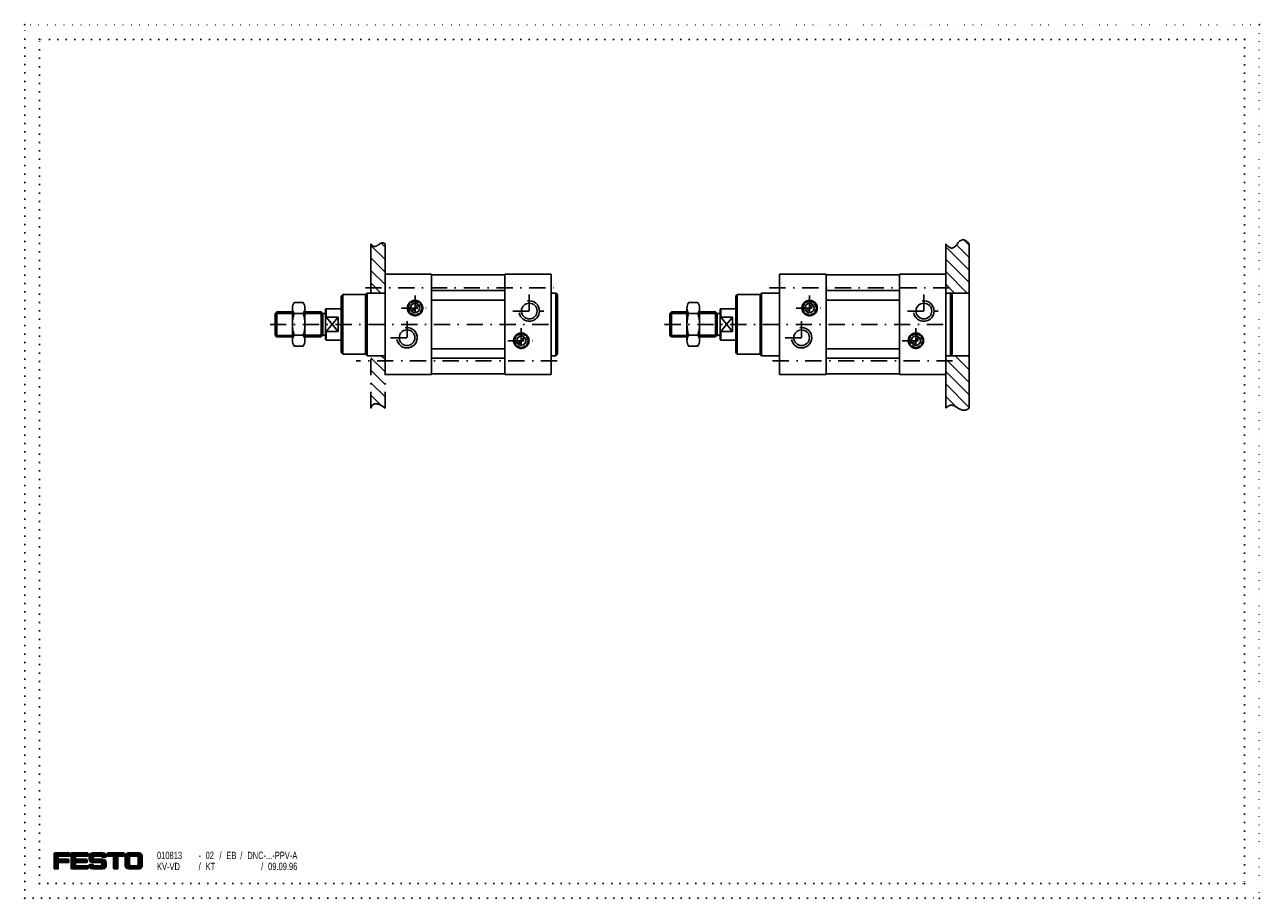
# Model space of a CAD drawing. Extents: x -218 to 202, y -151 to 146.
import ezdxf
from ezdxf.enums import TextEntityAlignment as Align

# ---------------------------------------------------------------- set-up
doc = ezdxf.new("R2010")
doc.units = 0
for name, pattern in [('DASHDOT', [11.052632, 5.526316, -2.763158, 0, -2.763158]), ('DASHED', [8.289474, 5.526316, -2.763158]), ('DOT', [5.526316, 0, -2.763158, 0, -2.763158])]:
    doc.linetypes.add(name, pattern=pattern)
doc.layers.get('0').update_dxf_attribs({"linetype": 'CONTINUOUS'})
doc.layers.add('1', color=7, linetype='CONTINUOUS')
doc.layers.add('10', color=7, linetype='CONTINUOUS')
doc.styles.add('HP_I3098_C', font='txt')

# ---------------------------------------------------------------- blocks, each defined once
blk = doc.blocks.new('*X5')
at = {"layer": '1', "color": 4}
for p, q in [((-95.43, 27.55), (-100.26, 32.38)), ((-95.43, 31.79), (-96.71, 33.07)), ((-95.43, 23.31), (-100.26, 28.14)), ((-95.43, 19.07), (-100.26, 23.9)), ((-96.81, 16.2), (-100.26, 19.65)), ((-100.22, 15.37), (-100.26, 15.41))]:
    blk.add_line(p, q, dxfattribs=at)
blk = doc.blocks.new('*X6')
at = {"layer": '1', "color": 4}
for p, q in [((-95.43, 65.74), (-100.26, 70.57)), ((-95.43, 69.98), (-96.8, 71.35)), ((-95.43, 61.49), (-100.26, 66.32)), ((-95.43, 57.25), (-100.26, 62.08)), ((-96.83, 54.4), (-100.26, 57.84))]:
    blk.add_line(p, q, dxfattribs=at)
blk = doc.blocks.new('*X7')
at = {"layer": '1', "color": 4}
for p, q in [((103.27, 24.01), (95.32, 31.96)), ((103.27, 28.25), (98.45, 33.07)), ((103.27, 32.49), (102.7, 33.07)), ((103.27, 19.76), (95.32, 27.72)), ((103.27, 15.52), (95.32, 23.48)), ((98.95, 15.6), (95.32, 19.23))]:
    blk.add_line(p, q, dxfattribs=at)
blk = doc.blocks.new('*X8')
at = {"layer": '1', "color": 4}
for p, q in [((103.27, 70.68), (101.48, 72.47)), ((103.27, 62.19), (95.32, 70.14)), ((103.27, 66.43), (98.93, 70.77)), ((103.27, 57.95), (95.32, 65.9)), ((102.58, 54.4), (95.32, 61.66)), ((98.33, 54.4), (95.32, 57.42))]:
    blk.add_line(p, q, dxfattribs=at)
blk = doc.blocks.new('*X0')
at = {"color": 5}
for p, q in [((-208.03, -136.1), (-202.62, -136.1)), ((-208.03, -136.2), (-202.61, -136.2)), ((-208.03, -136.3), (-202.61, -136.3)), ((-208.03, -136.4), (-202.61, -136.4)), ((-208.03, -136.5), (-202.61, -136.5)), ((-208.03, -136.6), (-202.61, -136.6)), ((-208.03, -136.7), (-202.61, -136.7)), ((-208.03, -136.8), (-202.61, -136.8)), ((-208.03, -136.9), (-202.62, -136.9)), ((-208.03, -137), (-202.67, -137)), ((-208.03, -137.1), (-206.54, -137.1)), ((-208.03, -137.2), (-206.59, -137.2)), ((-208.03, -137.3), (-206.59, -137.3)), ((-208.03, -137.4), (-206.59, -137.4)), ((-208.03, -137.5), (-206.59, -137.5)), ((-208.03, -137.6), (-206.59, -137.6)), ((-208.03, -137.7), (-206.59, -137.7)), ((-208.03, -137.8), (-206.59, -137.8)), ((-208.03, -137.9), (-206.59, -137.9)), ((-208.03, -138), (-206.58, -138)), ((-208.03, -138.1), (-206.51, -138.1)), ((-208.03, -138.2), (-203.01, -138.2)), ((-208.03, -138.3), (-202.97, -138.3)), ((-208.03, -138.4), (-202.97, -138.4)), ((-208.03, -138.5), (-202.97, -138.5)), ((-208.03, -138.6), (-202.97, -138.6)), ((-207.96, -136), (-202.68, -136)), ((-208.03, -138.7), (-202.97, -138.7)), ((-208.03, -138.8), (-202.97, -138.8)), ((-208.03, -138.9), (-202.97, -138.9)), ((-208.03, -139), (-202.97, -139)), ((-208.03, -139.1), (-202.99, -139.1)), ((-208.03, -139.2), (-203.08, -139.2)), ((-208.03, -139.3), (-206.56, -139.3)), ((-208.03, -139.4), (-206.59, -139.4)), ((-208.03, -139.5), (-206.59, -139.5)), ((-208.03, -139.6), (-206.59, -139.6)), ((-208.03, -139.7), (-206.59, -139.7)), ((-208.03, -139.8), (-206.59, -139.8)), ((-208.03, -139.9), (-206.59, -139.9)), ((-208.03, -140), (-206.59, -140)), ((-208.03, -140.1), (-206.59, -140.1)), ((-208.03, -140.2), (-206.59, -140.2)), ((-208.03, -140.3), (-206.59, -140.3)), ((-208.03, -140.4), (-206.59, -140.4)), ((-208.03, -140.5), (-206.59, -140.5)), ((-208.03, -140.6), (-206.59, -140.6)), ((-208.03, -140.7), (-206.59, -140.7)), ((-208.03, -140.8), (-206.59, -140.8)), ((-208.03, -140.9), (-206.59, -140.9)), ((-208.03, -141), (-206.59, -141)), ((-208.03, -141.1), (-206.59, -141.1)), ((-208.03, -141.2), (-206.59, -141.2)), ((-208.01, -141.3), (-206.62, -141.3))]:
    blk.add_line(p, q, dxfattribs=at)
blk = doc.blocks.new('*X1')
at = {"color": 5}
for p, q in [((-202.25, -136.1), (-196.47, -136.1)), ((-202.25, -136.2), (-196.47, -136.2)), ((-202.25, -136.3), (-196.47, -136.3)), ((-202.25, -136.4), (-196.47, -136.4)), ((-202.25, -136.5), (-196.47, -136.5)), ((-202.25, -136.6), (-196.47, -136.6)), ((-202.25, -136.7), (-196.47, -136.7)), ((-202.25, -136.8), (-196.47, -136.8)), ((-202.25, -136.9), (-196.47, -136.9)), ((-202.25, -137), (-196.53, -137)), ((-202.25, -137.1), (-200.75, -137.1)), ((-202.25, -137.2), (-200.8, -137.2)), ((-202.25, -137.3), (-200.8, -137.3)), ((-202.25, -137.4), (-200.8, -137.4)), ((-202.25, -137.5), (-200.8, -137.5)), ((-202.25, -137.6), (-200.8, -137.6)), ((-202.25, -137.7), (-200.8, -137.7)), ((-202.25, -137.8), (-200.8, -137.8)), ((-202.25, -137.9), (-200.8, -137.9)), ((-202.25, -138), (-200.8, -138)), ((-202.25, -138.1), (-200.72, -138.1)), ((-202.25, -138.2), (-196.87, -138.2)), ((-202.25, -138.3), (-196.83, -138.3)), ((-202.25, -138.4), (-196.83, -138.4)), ((-202.25, -138.5), (-196.83, -138.5)), ((-202.25, -138.6), (-196.83, -138.6)), ((-202.18, -136), (-196.54, -136)), ((-202.25, -138.7), (-196.83, -138.7)), ((-202.25, -138.8), (-196.83, -138.8)), ((-202.25, -138.9), (-196.83, -138.9)), ((-202.25, -139), (-196.83, -139)), ((-202.25, -139.1), (-196.84, -139.1)), ((-202.25, -139.2), (-196.94, -139.2)), ((-202.25, -139.3), (-200.78, -139.3)), ((-202.25, -139.4), (-200.8, -139.4)), ((-202.25, -139.5), (-200.8, -139.5)), ((-202.25, -139.6), (-200.8, -139.6)), ((-202.25, -139.7), (-200.8, -139.7)), ((-202.25, -139.8), (-200.8, -139.8)), ((-202.25, -139.9), (-200.8, -139.9)), ((-202.25, -140), (-200.8, -140)), ((-202.25, -140.1), (-200.8, -140.1)), ((-202.25, -140.2), (-200.79, -140.2)), ((-202.25, -140.3), (-196.63, -140.3)), ((-202.25, -140.4), (-196.49, -140.4)), ((-202.25, -140.5), (-196.47, -140.5)), ((-202.25, -140.6), (-196.47, -140.6)), ((-202.25, -140.7), (-196.47, -140.7)), ((-202.25, -140.8), (-196.47, -140.8)), ((-202.25, -140.9), (-196.47, -140.9)), ((-202.25, -141), (-196.47, -141)), ((-202.25, -141.1), (-196.47, -141.1)), ((-202.25, -141.2), (-196.47, -141.2)), ((-202.22, -141.3), (-196.5, -141.3))]:
    blk.add_line(p, q, dxfattribs=at)
blk = doc.blocks.new('*X2')
at = {"color": 5}
for p, q in [((-189.96, -136.1), (-184.18, -136.1)), ((-189.96, -136.2), (-184.18, -136.2)), ((-189.96, -136.3), (-184.18, -136.3)), ((-189.96, -136.4), (-184.18, -136.4)), ((-189.96, -136.5), (-184.18, -136.5)), ((-189.96, -136.6), (-184.18, -136.6)), ((-189.96, -136.7), (-184.18, -136.7)), ((-189.96, -136.8), (-184.18, -136.8)), ((-189.96, -136.9), (-184.18, -136.9)), ((-189.9, -137), (-184.24, -137)), ((-189.89, -136), (-184.25, -136)), ((-187.84, -137.1), (-186.3, -137.1)), ((-187.79, -137.2), (-186.35, -137.2)), ((-187.79, -137.3), (-186.35, -137.3)), ((-187.79, -137.4), (-186.35, -137.4)), ((-187.79, -137.5), (-186.35, -137.5)), ((-187.79, -137.6), (-186.35, -137.6)), ((-187.79, -137.7), (-186.35, -137.7)), ((-187.79, -137.8), (-186.35, -137.8)), ((-187.79, -137.9), (-186.35, -137.9)), ((-187.79, -138), (-186.35, -138)), ((-187.79, -138.1), (-186.35, -138.1)), ((-187.79, -138.2), (-186.35, -138.2)), ((-187.79, -138.3), (-186.35, -138.3)), ((-187.79, -138.4), (-186.35, -138.4)), ((-187.79, -138.5), (-186.35, -138.5)), ((-187.79, -138.6), (-186.35, -138.6)), ((-187.79, -138.7), (-186.35, -138.7)), ((-187.79, -138.8), (-186.35, -138.8)), ((-187.79, -138.9), (-186.35, -138.9)), ((-187.79, -139), (-186.35, -139)), ((-187.79, -139.1), (-186.35, -139.1)), ((-187.79, -139.2), (-186.35, -139.2)), ((-187.79, -139.3), (-186.35, -139.3)), ((-187.79, -139.4), (-186.35, -139.4)), ((-187.79, -139.5), (-186.35, -139.5)), ((-187.79, -139.6), (-186.35, -139.6)), ((-187.79, -139.7), (-186.35, -139.7)), ((-187.79, -139.8), (-186.35, -139.8)), ((-187.79, -139.9), (-186.35, -139.9)), ((-187.79, -140), (-186.35, -140)), ((-187.79, -140.1), (-186.35, -140.1)), ((-187.79, -140.2), (-186.35, -140.2)), ((-187.79, -140.3), (-186.35, -140.3)), ((-187.79, -140.4), (-186.35, -140.4)), ((-187.79, -140.5), (-186.35, -140.5)), ((-187.79, -140.6), (-186.35, -140.6)), ((-187.79, -140.7), (-186.35, -140.7)), ((-187.79, -140.8), (-186.35, -140.8)), ((-187.79, -140.9), (-186.35, -140.9)), ((-187.79, -141), (-186.35, -141)), ((-187.79, -141.1), (-186.35, -141.1)), ((-187.79, -141.2), (-186.35, -141.2)), ((-187.76, -141.3), (-186.38, -141.3))]:
    blk.add_line(p, q, dxfattribs=at)
blk = doc.blocks.new('*X3')
at = {"color": 5}
for p, q in [((-183.82, -137), (-180.93, -137)), ((-183.82, -137.1), (-182.2, -137.1)), ((-183.82, -137.2), (-182.31, -137.2)), ((-183.82, -137.3), (-182.35, -137.3)), ((-183.82, -137.4), (-182.37, -137.4)), ((-183.82, -137.5), (-182.37, -137.5)), ((-183.82, -137.6), (-182.37, -137.6)), ((-183.82, -137.7), (-182.37, -137.7)), ((-183.82, -137.8), (-182.37, -137.8)), ((-183.82, -137.9), (-182.37, -137.9)), ((-183.82, -138), (-182.37, -138)), ((-183.82, -138.1), (-182.37, -138.1)), ((-183.82, -138.2), (-182.37, -138.2)), ((-183.82, -138.3), (-182.37, -138.3)), ((-183.82, -138.4), (-182.37, -138.4)), ((-183.82, -138.5), (-182.37, -138.5)), ((-183.81, -136.9), (-180.93, -136.9)), ((-183.79, -136.8), (-180.93, -136.8)), ((-183.76, -136.7), (-180.93, -136.7)), ((-183.72, -136.6), (-180.93, -136.6)), ((-183.67, -136.5), (-180.93, -136.5)), ((-183.6, -136.4), (-180.93, -136.4)), ((-183.52, -136.3), (-180.93, -136.3)), ((-183.41, -136.2), (-180.93, -136.2)), ((-183.26, -136.1), (-180.93, -136.1)), ((-183.02, -136), (-180.93, -136)), ((-180.92, -136), (-178.83, -136)), ((-180.92, -136.1), (-178.59, -136.1)), ((-180.92, -136.2), (-178.44, -136.2)), ((-180.92, -136.3), (-178.33, -136.3)), ((-180.92, -136.4), (-178.25, -136.4)), ((-180.92, -136.5), (-178.18, -136.5)), ((-180.92, -136.6), (-178.13, -136.6)), ((-180.92, -136.7), (-178.09, -136.7)), ((-180.92, -136.8), (-178.06, -136.8)), ((-180.92, -136.9), (-178.04, -136.9)), ((-180.92, -137), (-178.03, -137)), ((-179.65, -137.1), (-178.03, -137.1)), ((-179.54, -137.2), (-178.03, -137.2)), ((-179.5, -137.3), (-178.03, -137.3)), ((-179.48, -137.4), (-178.03, -137.4)), ((-179.48, -137.5), (-178.03, -137.5)), ((-179.48, -137.6), (-178.03, -137.6)), ((-179.48, -137.7), (-178.03, -137.7)), ((-179.48, -137.8), (-178.03, -137.8)), ((-179.48, -137.9), (-178.03, -137.9)), ((-179.48, -138), (-178.03, -138)), ((-179.48, -138.1), (-178.03, -138.1)), ((-179.48, -138.2), (-178.03, -138.2)), ((-179.48, -138.3), (-178.03, -138.3)), ((-179.48, -138.4), (-178.03, -138.4)), ((-179.48, -138.5), (-178.03, -138.5)), ((-183.82, -138.6), (-182.37, -138.6)), ((-183.82, -138.7), (-182.37, -138.7)), ((-183.82, -138.8), (-182.37, -138.8)), ((-183.82, -138.9), (-182.37, -138.9)), ((-183.82, -139), (-182.37, -139)), ((-183.82, -139.1), (-182.37, -139.1)), ((-183.82, -139.2), (-182.37, -139.2)), ((-183.82, -139.3), (-182.37, -139.3)), ((-183.82, -139.4), (-182.37, -139.4)), ((-183.82, -139.5), (-182.37, -139.5)), ((-183.82, -139.6), (-182.37, -139.6)), ((-183.82, -139.7), (-182.37, -139.7)), ((-183.82, -139.8), (-182.37, -139.8)), ((-183.82, -139.9), (-182.37, -139.9)), ((-183.82, -140), (-182.37, -140)), ((-183.82, -140.1), (-182.33, -140.1)), ((-183.82, -140.2), (-182.26, -140.2)), ((-183.82, -140.3), (-178.03, -140.3)), ((-183.81, -140.4), (-178.04, -140.4)), ((-183.8, -140.5), (-178.05, -140.5)), ((-183.77, -140.6), (-178.08, -140.6)), ((-183.74, -140.7), (-178.11, -140.7)), ((-183.69, -140.8), (-178.16, -140.8)), ((-183.63, -140.9), (-178.22, -140.9)), ((-183.56, -141), (-178.29, -141)), ((-183.46, -141.1), (-178.39, -141.1)), ((-183.34, -141.2), (-178.52, -141.2)), ((-183.15, -141.3), (-178.7, -141.3)), ((-179.59, -140.2), (-178.03, -140.2)), ((-179.52, -140.1), (-178.03, -140.1)), ((-179.49, -140), (-178.03, -140)), ((-179.48, -138.6), (-178.03, -138.6)), ((-179.48, -138.7), (-178.03, -138.7)), ((-179.48, -138.8), (-178.03, -138.8)), ((-179.48, -138.9), (-178.03, -138.9)), ((-179.48, -139), (-178.03, -139)), ((-179.48, -139.1), (-178.03, -139.1)), ((-179.48, -139.2), (-178.03, -139.2)), ((-179.48, -139.3), (-178.03, -139.3)), ((-179.48, -139.4), (-178.03, -139.4)), ((-179.48, -139.5), (-178.03, -139.5)), ((-179.48, -139.6), (-178.03, -139.6)), ((-179.48, -139.7), (-178.03, -139.7)), ((-179.48, -139.8), (-178.03, -139.8)), ((-179.48, -139.9), (-178.03, -139.9))]:
    blk.add_line(p, q, dxfattribs=at)
blk = doc.blocks.new('*X4')
at = {"color": 5}
for p, q in [((-196.11, -137), (-190.32, -137)), ((-196.11, -137.1), (-194.49, -137.1)), ((-196.11, -137.2), (-194.6, -137.2)), ((-196.11, -137.3), (-194.64, -137.3)), ((-196.11, -137.4), (-194.66, -137.4)), ((-196.11, -137.5), (-194.66, -137.5)), ((-196.11, -137.6), (-194.66, -137.6)), ((-196.11, -137.7), (-194.66, -137.7)), ((-196.11, -137.8), (-194.66, -137.8)), ((-196.11, -137.9), (-194.64, -137.9)), ((-196.11, -138), (-194.58, -138)), ((-196.11, -138.1), (-194.44, -138.1)), ((-196.1, -136.9), (-190.33, -136.9)), ((-196.1, -138.2), (-191.02, -138.2)), ((-196.09, -138.3), (-190.82, -138.3)), ((-196.08, -136.8), (-190.35, -136.8)), ((-196.07, -138.4), (-190.69, -138.4)), ((-196.05, -136.7), (-190.38, -136.7)), ((-196.04, -138.5), (-190.59, -138.5)), ((-196.01, -136.6), (-190.42, -136.6)), ((-196, -138.6), (-190.51, -138.6)), ((-195.96, -136.5), (-190.47, -136.5)), ((-195.89, -136.4), (-190.54, -136.4)), ((-195.81, -136.3), (-190.62, -136.3)), ((-195.7, -136.2), (-190.73, -136.2)), ((-195.55, -136.1), (-190.88, -136.1)), ((-195.31, -136), (-191.12, -136)), ((-191.82, -137.1), (-190.32, -137.1)), ((-191.77, -137.2), (-190.32, -137.2)), ((-191.75, -137.3), (-190.34, -137.3)), ((-191.64, -137.4), (-190.45, -137.4)), ((-196.11, -140.1), (-194.66, -140.1)), ((-196.11, -140.2), (-194.64, -140.2)), ((-196.11, -140.3), (-190.32, -140.3)), ((-196.1, -140.4), (-190.33, -140.4)), ((-196.09, -140.5), (-190.34, -140.5)), ((-196.06, -140), (-194.7, -140)), ((-196.06, -140.6), (-190.37, -140.6)), ((-196.03, -140.7), (-190.4, -140.7)), ((-195.98, -140.8), (-190.45, -140.8)), ((-195.94, -138.7), (-190.45, -138.7)), ((-195.92, -140.9), (-190.51, -140.9)), ((-195.87, -138.8), (-190.41, -138.8)), ((-195.85, -141), (-190.58, -141)), ((-195.79, -138.9), (-190.37, -138.9)), ((-195.75, -141.1), (-190.68, -141.1)), ((-195.67, -139), (-190.34, -139)), ((-195.62, -141.2), (-190.8, -141.2)), ((-195.51, -139.1), (-190.33, -139.1)), ((-195.44, -141.3), (-190.99, -141.3)), ((-195.2, -139.2), (-190.32, -139.2)), ((-191.9, -139.3), (-190.32, -139.3)), ((-191.88, -140.2), (-190.32, -140.2)), ((-191.81, -139.4), (-190.32, -139.4)), ((-191.81, -140.1), (-190.32, -140.1)), ((-191.78, -139.5), (-190.32, -139.5)), ((-191.77, -139.6), (-190.32, -139.6)), ((-191.77, -139.7), (-190.32, -139.7)), ((-191.77, -139.8), (-190.32, -139.8)), ((-191.77, -139.9), (-190.32, -139.9)), ((-191.77, -140), (-190.32, -140))]:
    blk.add_line(p, q, dxfattribs=at)
blk = doc.blocks.new('_ME10_SCHRIFTFELD', base_point=(-208.03, -141.38))
at = {"color": 5}
for p, q in [((-180.93, -135.96), (-180.93, -137.05)), ((-180.92, -135.96), (-180.92, -137.05))]:
    blk.add_line(p, q, dxfattribs=at)
at = {"layer": '1', "color": 5}
for p, q in [((-208.03, -136.14), (-208.03, -141.2)), ((-202.79, -135.96), (-207.85, -135.96)), ((-206.59, -137.95), (-206.59, -137.23)), ((-206.41, -137.05), (-202.79, -137.05)), ((-203.15, -138.13), (-206.41, -138.13)), ((-202.97, -139.03), (-202.97, -138.31)), ((-202.61, -136.86), (-202.61, -136.14)), ((-202.25, -136.14), (-202.25, -141.2)), ((-196.65, -135.96), (-202.07, -135.96)), ((-200.8, -137.95), (-200.8, -137.23)), ((-200.62, -137.05), (-196.65, -137.05)), ((-197.01, -138.13), (-200.62, -138.13)), ((-196.83, -139.03), (-196.83, -138.31)), ((-196.47, -136.86), (-196.47, -136.14)), ((-196.11, -138.13), (-196.11, -137.05)), ((-191.41, -135.96), (-195.02, -135.96)), ((-194.66, -137.41), (-194.66, -137.77)), ((-191.95, -137.05), (-194.3, -137.05)), ((-194.3, -138.13), (-191.41, -138.13)), ((-190.5, -137.41), (-191.59, -137.41)), ((-190.32, -137.05), (-190.32, -137.23)), ((-189.96, -136.14), (-189.96, -136.86)), ((-184.36, -135.96), (-189.78, -135.96)), ((-189.78, -137.05), (-187.97, -137.05)), ((-187.79, -137.23), (-187.79, -141.2)), ((-186.35, -141.2), (-186.35, -137.23)), ((-186.17, -137.05), (-184.36, -137.05)), ((-184.18, -136.86), (-184.18, -136.14)), ((-183.82, -137.05), (-183.82, -140.3)), ((-180.93, -135.96), (-182.73, -135.96)), ((-182.37, -137.41), (-182.37, -139.94)), ((-180.93, -137.05), (-182.01, -137.05)), ((-179.12, -135.96), (-180.92, -135.96)), ((-179.84, -137.05), (-180.92, -137.05)), ((-179.48, -139.94), (-179.48, -137.41)), ((-178.03, -140.3), (-178.03, -137.05)), ((-207.85, -141.38), (-206.77, -141.38)), ((-206.59, -141.2), (-206.59, -139.39)), ((-206.41, -139.21), (-203.15, -139.21)), ((-202.07, -141.38), (-196.65, -141.38)), ((-200.8, -140.12), (-200.8, -139.39)), ((-200.62, -139.21), (-197.01, -139.21)), ((-196.65, -140.3), (-200.62, -140.3)), ((-196.47, -141.2), (-196.47, -140.48)), ((-196.11, -140.3), (-196.11, -140.12)), ((-195.93, -139.94), (-194.84, -139.94)), ((-192.13, -139.21), (-195.02, -139.21)), ((-191.41, -141.38), (-195.02, -141.38)), ((-194.48, -140.3), (-192.13, -140.3)), ((-191.77, -139.94), (-191.77, -139.58)), ((-190.32, -139.21), (-190.32, -140.3)), ((-187.61, -141.38), (-186.53, -141.38)), ((-182.73, -141.38), (-179.12, -141.38)), ((-182.01, -140.3), (-179.84, -140.3))]:
    blk.add_line(p, q, dxfattribs=at)
for centre, radius, start, end in [((-207.85, -136.14), 0.181, 90, 180), ((-206.41, -137.23), 0.181, 90, 180), ((-206.41, -137.95), 0.181, 180, 270), ((-203.15, -138.31), 0.181, 0, 90), ((-202.79, -136.14), 0.181, 0, 90), ((-202.79, -136.86), 0.181, 270, 0), ((-202.07, -136.14), 0.181, 90, 180), ((-200.62, -137.23), 0.181, 90, 180), ((-200.62, -137.95), 0.181, 180, 270), ((-197.01, -138.31), 0.181, 0, 90), ((-196.65, -136.14), 0.181, 0, 90), ((-196.65, -136.86), 0.181, 270, 0), ((-195.02, -137.05), 1.08, 90, 180), ((-195.02, -138.13), 1.08, 180, 270), ((-194.3, -137.41), 0.361, 90, 180), ((-194.3, -137.77), 0.361, 180, 270), ((-191.95, -137.23), 0.181, 0, 90), ((-191.59, -137.23), 0.181, 180, 270), ((-191.41, -137.05), 1.08, 0, 90), ((-191.41, -139.21), 1.08, 0, 90), ((-190.5, -137.23), 0.181, 270, 0), ((-189.78, -136.14), 0.181, 90, 180), ((-189.78, -136.86), 0.181, 180, 270), ((-187.97, -137.23), 0.181, 0, 90), ((-186.17, -137.23), 0.181, 90, 180), ((-184.36, -136.14), 0.181, 0, 90), ((-184.36, -136.86), 0.181, 270, 0), ((-182.73, -137.05), 1.08, 90, 180), ((-182.01, -137.41), 0.361, 90, 180), ((-179.84, -137.41), 0.361, 0, 90), ((-179.12, -137.05), 1.08, 0, 90), ((-207.85, -141.2), 0.181, 180, 270), ((-206.77, -141.2), 0.181, 270, 0), ((-206.41, -139.39), 0.181, 90, 180), ((-203.15, -139.03), 0.181, 270, 0), ((-202.07, -141.2), 0.181, 180, 270), ((-200.62, -139.39), 0.181, 90, 180), ((-200.62, -140.12), 0.181, 180, 270), ((-197.01, -139.03), 0.181, 270, 0), ((-196.65, -140.48), 0.181, 0, 90), ((-196.65, -141.2), 0.181, 270, 0), ((-195.93, -140.12), 0.181, 90, 180), ((-195.02, -140.3), 1.08, 180, 270), ((-194.84, -140.12), 0.181, 0, 90), ((-194.48, -140.12), 0.181, 180, 270), ((-192.13, -139.58), 0.361, 0, 90), ((-192.13, -139.94), 0.361, 270, 0), ((-191.41, -140.3), 1.08, 270, 0), ((-187.61, -141.2), 0.181, 180, 270), ((-186.53, -141.2), 0.181, 270, 0), ((-182.73, -140.3), 1.08, 180, 270), ((-182.01, -139.94), 0.361, 180, 270), ((-179.84, -139.94), 0.361, 270, 0), ((-179.12, -140.3), 1.08, 270, 0)]:
    blk.add_arc(centre, radius, start, end, dxfattribs=at)
for name in ['*X0', '*X1', '*X4', '*X2', '*X3']:
    blk.add_blockref(name, (0, 0))
at = {"color": 3, "style": 'HP_I3098_C', "width": 0.67}
for s, p in [('-', (-158.86, -136.8)), ('/', (-151.77, -136.8)), ('/', (-144.68, -136.8)), ('/', (-158.86, -140.55)), ('/', (-137.6, -140.55))]:
    blk.add_text(s, height=2.5, dxfattribs=at).set_placement(p, align=Align.MIDDLE_LEFT)
at = {"layer": '10', "color": 3, "style": 'HP_I3098_C', "width": 0.67}
for s, p in [('010813', (-173.03, -136.8)), ('02', (-156.5, -136.8)), ('EB', (-149.41, -136.8)), ('DNC-...-PPV-A', (-142.32, -136.8)), ('KV-VD', (-173.03, -140.55)), ('KT', (-156.5, -140.55)), ('09.09.96', (-135.23, -140.55))]:
    blk.add_text(s, height=2.5, dxfattribs=at).set_placement(p, align=Align.MIDDLE_LEFT)
blk = doc.blocks.new('_ME10_RAHMEN', base_point=(196.97, -146.38))
at = {"color": 5, "linetype": 'DOT'}
for p, q in [((-218.03, -151.38), (-218.03, 145.62)), ((201.97, 145.62), (-218.03, 145.62)), ((201.97, 145.62), (201.97, -151.38)), ((-213.03, -146.38), (-213.03, 140.62)), ((196.97, 140.62), (-213.03, 140.62)), ((196.97, 140.62), (196.97, -146.38)), ((-213.03, -146.38), (196.97, -146.38)), ((-218.03, -151.38), (201.97, -151.38))]:
    blk.add_line(p, q, dxfattribs=at)
at = {"color": 7, "linetype": 'DASHED'}
for p in [(-218.03, 145.62), (201.97, 145.62), (-213.03, 140.62), (196.97, 140.62), (-213.03, -146.38), (196.97, -146.38), (-218.03, -151.38), (201.97, -151.38)]:
    blk.add_point(p, dxfattribs=at)
blk = doc.blocks.new('_ME10_BLATT_A3', base_point=(196.97, -146.38))
for name, p in [('_ME10_RAHMEN', (196.97, -146.38)), ('_ME10_SCHRIFTFELD', (-208.03, -141.38))]:
    blk.add_blockref(name, p)

msp = doc.modelspace()

# ---------------------------------------------------------------- linework, layer by layer
at = {"color": 7}
for p, q in [((-102.1, 53.87), (-102.1, 33.6)), ((-101.57, 54.4), (-101.57, 33.07)), ((32.12, 53.87), (32.65, 54.4)), ((32.12, 53.87), (32.12, 33.6)), ((32.65, 54.4), (38.79, 54.4)), ((32.65, 54.4), (32.65, 33.07)), ((-117.22, 48), (-117.22, 39.47)), ((-116.78, 47.56), (-117.22, 48)), ((-116.49, 47.44), (-116.1, 47.44)), ((-115.7, 48.86), (-115.49, 49.07)), ((-115.49, 49.07), (-115.49, 46.14)), ((17, 48), (17, 39.47)), ((17.44, 47.56), (17, 48)), ((17.72, 47.44), (18.12, 47.44)), ((18.52, 48.86), (18.73, 49.07)), ((18.73, 49.07), (18.73, 46.14)), ((-115.49, 46.14), (-115.7, 45.92)), ((-115.7, 45.92), (-115.7, 41.55)), ((-115.49, 46.14), (-111.43, 46.14)), ((18.73, 46.14), (18.52, 45.92)), ((18.52, 45.92), (18.52, 41.55)), ((18.73, 46.14), (22.78, 46.14)), ((-116.78, 39.91), (-117.22, 39.47)), ((-116.49, 40.03), (-116.1, 40.03)), ((-115.49, 41.34), (-115.7, 41.55)), ((-115.7, 38.62), (-115.49, 38.4)), ((-115.49, 38.4), (-115.49, 41.34)), ((-115.49, 41.34), (-111.43, 41.34)), ((17.44, 39.91), (17, 39.47)), ((17.72, 40.03), (18.12, 40.03)), ((18.73, 41.34), (18.52, 41.55)), ((18.52, 38.62), (18.73, 38.4)), ((18.73, 38.4), (18.73, 41.34)), ((18.73, 41.34), (22.78, 41.34)), ((32.65, 33.07), (32.12, 33.6)), ((38.79, 33.07), (32.65, 33.07))]:
    msp.add_line(p, q, dxfattribs=at)
at = {"color": 2}
for p, q in [((-116.66, 47.12), (-116.66, 40.36)), ((17.56, 47.12), (17.56, 40.36)), ((-115.49, 41.34), (-111.43, 46.14)), ((-115.49, 46.14), (-111.43, 41.34)), ((18.73, 41.34), (22.78, 46.14)), ((18.73, 46.14), (22.78, 41.34))]:
    msp.add_line(p, q, dxfattribs=at)
at = {"color": 7}
for centre, start, end in [((-116.49, 47.84), 225, 270), ((-116.1, 47.84), 270, 0), ((17.72, 47.84), 225, 270), ((18.12, 47.84), 270, 0), ((-116.49, 39.63), 90, 135), ((-116.1, 39.63), 0, 90), ((17.72, 39.63), 90, 135), ((18.12, 39.63), 0, 90)]:
    msp.add_arc(centre, 0.4, start, end, dxfattribs=at)
at = {"layer": '1', "color": 2}
for p, q in [((-100.26, 71.13), (-100.26, 54.4)), ((-95.43, 60.8), (-95.43, 71.13)), ((95.32, 71.13), (95.32, 60.8)), ((103.27, 54.4), (103.27, 71.13)), ((96.92, 54.4), (103.27, 54.4)), ((103.27, 33.07), (103.27, 54.4)), ((-132.77, 47.47), (-126.95, 47.47)), ((-116.49, 47.44), (-122.69, 47.44)), ((1.45, 47.47), (7.26, 47.47)), ((17.72, 47.44), (11.53, 47.44)), ((-132.77, 40), (-126.95, 40)), ((-116.49, 40.03), (-122.69, 40.03)), ((1.45, 40), (7.26, 40)), ((17.72, 40.03), (11.53, 40.03)), ((96.92, 33.07), (103.27, 33.07)), ((103.27, 15.26), (103.27, 33.07)), ((95.32, 26.67), (95.32, 15.26))]:
    msp.add_line(p, q, dxfattribs=at)
at = {"layer": '1', "color": 7}
for p, q in [((-95.43, 54.4), (-95.43, 60.8)), ((-79.65, 60.8), (-95.43, 60.8)), ((-79.65, 60.8), (-79.65, 60.54)), ((-79.65, 60.54), (-54.69, 60.54)), ((-79.65, 60.54), (-79.65, 55.2)), ((-54.69, 60.8), (-54.69, 60.54)), ((-54.69, 60.8), (-38.9, 60.8)), ((-54.69, 60.54), (-54.69, 55.2)), ((-38.9, 54.4), (-38.9, 60.8)), ((38.79, 54.4), (38.79, 60.8)), ((38.79, 60.8), (54.57, 60.8)), ((54.57, 60.8), (54.57, 60.54)), ((54.57, 60.54), (79.53, 60.54)), ((54.57, 60.54), (54.57, 55.2)), ((79.53, 60.8), (79.53, 60.54)), ((79.53, 60.8), (95.32, 60.8)), ((79.53, 60.54), (79.53, 55.2)), ((95.32, 60.8), (95.32, 54.4)), ((-79.65, 55.2), (-54.69, 55.2)), ((-79.65, 55.2), (-79.65, 52)), ((-54.69, 55.2), (-54.69, 52)), ((54.57, 55.2), (79.53, 55.2)), ((54.57, 55.2), (54.57, 52)), ((79.53, 55.2), (79.53, 52)), ((-126.38, 51.13), (-123.26, 51.13)), ((-109.83, 53.87), (-110.37, 53.34)), ((-110.37, 49.07), (-110.37, 53.34)), ((-109.83, 53.87), (-109.83, 33.6)), ((-109.83, 53.87), (-102.1, 53.87)), ((-101.57, 54.4), (-102.1, 53.87)), ((-100.26, 54.4), (-101.57, 54.4)), ((-100.26, 54.4), (-95.43, 54.4)), ((-95.43, 54.4), (-95.43, 33.07)), ((-54.69, 52), (-79.65, 52)), ((-79.65, 52), (-79.65, 36.06)), ((-54.69, 52), (-54.69, 35.47)), ((-38.9, 33.07), (-38.9, 54.4)), ((-38.9, 54.4), (-37.3, 54.4)), ((-37.3, 54.4), (-37.3, 33.07)), ((-36.77, 53.87), (-37.3, 54.4)), ((-36.77, 53.87), (-36.77, 33.6)), ((7.84, 51.13), (10.96, 51.13)), ((24.38, 53.87), (23.85, 53.34)), ((23.85, 49.07), (23.85, 53.34)), ((24.38, 53.87), (24.38, 33.6)), ((24.38, 53.87), (32.12, 53.87)), ((38.79, 54.4), (38.79, 33.07)), ((79.53, 52), (54.57, 52)), ((54.57, 52), (54.57, 36.06)), ((79.53, 52), (79.53, 35.47)), ((95.32, 33.07), (95.32, 54.4)), ((95.32, 54.4), (96.92, 54.4)), ((96.92, 54.4), (96.92, 33.07)), ((97.45, 53.87), (96.92, 54.4)), ((97.45, 53.87), (97.45, 33.6)), ((-132.77, 47.47), (-132.23, 48)), ((-132.77, 47.47), (-132.77, 40)), ((-132.23, 48), (-132.23, 39.47)), ((-132.23, 48), (-126.95, 48)), ((-126.95, 48), (-126.95, 49.28)), ((-126.95, 47.47), (-126.95, 48)), ((-126.95, 40), (-126.95, 47.47)), ((-126.38, 47.43), (-123.26, 47.43)), ((-122.69, 49.28), (-122.69, 48)), ((-122.69, 48), (-122.69, 47.44)), ((-117.22, 48), (-122.69, 48)), ((-122.69, 47.44), (-122.69, 40.03)), ((-115.7, 48.86), (-115.7, 47.84)), ((-115.7, 47.84), (-115.7, 45.92)), ((-115.49, 49.07), (-110.37, 49.07)), ((-110.37, 49.07), (-110.37, 38.4)), ((1.45, 47.47), (1.98, 48)), ((1.45, 47.47), (1.45, 40)), ((1.98, 48), (1.98, 39.47)), ((1.98, 48), (7.26, 48)), ((7.26, 48), (7.26, 49.28)), ((7.26, 47.47), (7.26, 48)), ((7.26, 40), (7.26, 47.47)), ((7.84, 47.43), (10.96, 47.43)), ((11.53, 49.28), (11.53, 48)), ((11.53, 48), (11.53, 47.44)), ((17, 48), (11.53, 48)), ((11.53, 47.44), (11.53, 40.03)), ((18.52, 48.86), (18.52, 47.84)), ((18.52, 47.84), (18.52, 45.92)), ((18.73, 49.07), (23.85, 49.07)), ((23.85, 49.07), (23.85, 38.4)), ((-111.43, 46.14), (-111.43, 41.34)), ((22.78, 46.14), (22.78, 41.34)), ((-132.77, 40), (-132.23, 39.47)), ((-132.23, 39.47), (-126.95, 39.47)), ((-126.95, 39.47), (-126.95, 40)), ((-126.95, 38.19), (-126.95, 39.47)), ((-126.38, 40.04), (-123.26, 40.04)), ((-122.69, 40.03), (-122.69, 39.47)), ((-122.69, 39.47), (-122.69, 38.19)), ((-117.22, 39.47), (-122.69, 39.47)), ((-115.7, 41.55), (-115.7, 39.63)), ((-115.7, 39.63), (-115.7, 38.62)), ((-115.49, 38.4), (-110.37, 38.4)), ((-110.37, 38.4), (-110.37, 34.14)), ((1.45, 40), (1.98, 39.47)), ((1.98, 39.47), (7.26, 39.47)), ((7.26, 39.47), (7.26, 40)), ((7.26, 38.19), (7.26, 39.47)), ((7.84, 40.04), (10.96, 40.04)), ((11.53, 40.03), (11.53, 39.47)), ((11.53, 39.47), (11.53, 38.19)), ((17, 39.47), (11.53, 39.47)), ((18.52, 41.55), (18.52, 39.63)), ((18.52, 39.63), (18.52, 38.62)), ((18.73, 38.4), (23.85, 38.4)), ((23.85, 38.4), (23.85, 34.14)), ((-123.26, 36.35), (-126.38, 36.35)), ((-109.83, 33.6), (-110.37, 34.14)), ((-109.83, 33.6), (-102.1, 33.6)), ((-102.1, 33.6), (-101.57, 33.07)), ((-79.65, 36.06), (-79.65, 35.47)), ((-66.32, 35.47), (-79.65, 35.47)), ((-79.65, 35.47), (-79.65, 32.27)), ((-54.69, 35.47), (-66.32, 35.47)), ((-54.69, 35.47), (-54.69, 32.27)), ((-37.3, 33.07), (-36.77, 33.6)), ((10.96, 36.35), (7.84, 36.35)), ((24.38, 33.6), (23.85, 34.14)), ((24.38, 33.6), (32.12, 33.6)), ((54.57, 36.06), (54.57, 35.47)), ((67.9, 35.47), (54.57, 35.47)), ((54.57, 35.47), (54.57, 32.27)), ((79.53, 35.47), (67.9, 35.47)), ((79.53, 35.47), (79.53, 32.27)), ((96.92, 33.07), (97.45, 33.6)), ((-101.57, 33.07), (-100.26, 33.07)), ((-100.26, 33.07), (-95.43, 33.07)), ((-95.43, 33.07), (-95.43, 26.67)), ((-66.58, 32.27), (-79.65, 32.27)), ((-79.65, 32.27), (-79.65, 26.94)), ((-54.69, 32.27), (-66.58, 32.27)), ((-54.69, 32.27), (-54.69, 26.94)), ((-38.9, 33.07), (-37.3, 33.07)), ((-38.9, 26.67), (-38.9, 33.07)), ((38.79, 33.07), (38.79, 26.67)), ((67.64, 32.27), (54.57, 32.27)), ((54.57, 32.27), (54.57, 26.94)), ((79.53, 32.27), (67.64, 32.27)), ((79.53, 32.27), (79.53, 26.94)), ((95.32, 33.07), (96.92, 33.07)), ((95.32, 26.67), (95.32, 33.07)), ((-79.65, 26.67), (-95.43, 26.67)), ((-79.65, 26.94), (-54.69, 26.94)), ((-79.65, 26.67), (-79.65, 26.94)), ((-54.69, 26.94), (-54.69, 26.67)), ((-38.9, 26.67), (-54.69, 26.67)), ((54.57, 26.67), (38.79, 26.67)), ((54.57, 26.94), (79.53, 26.94)), ((54.57, 26.67), (54.57, 26.94)), ((79.53, 26.94), (79.53, 26.67)), ((95.32, 26.67), (79.53, 26.67))]:
    msp.add_line(p, q, dxfattribs=at)
at = {"layer": '1', "color": 2, "linetype": 'DASHDOT'}
for p, q in [((-102.15, 56.14), (-36.18, 56.14)), ((35.29, 56.14), (98.24, 56.14)), ((-85.25, 53.5), (-85.25, 46.11)), ((-46.37, 53.87), (-46.37, 43.74)), ((48.97, 53.5), (48.97, 46.11)), ((87.85, 53.87), (87.85, 43.74)), ((-89.86, 49.28), (-81.02, 49.28)), ((-51.96, 48.27), (-42.9, 48.27)), ((44.36, 49.28), (53.19, 49.28)), ((82.26, 48.27), (91.32, 48.27)), ((-134.58, 43.74), (-34.39, 43.74)), ((-87.97, 44.81), (-87.97, 34.67)), ((-49.09, 42.4), (-49.09, 35.01)), ((-0.36, 43.74), (99.83, 43.74)), ((46.25, 44.81), (46.25, 34.67)), ((85.13, 42.4), (85.13, 35.01)), ((-93.56, 39.2), (-83.05, 39.2)), ((-53.7, 38.19), (-44.87, 38.19)), ((40.66, 39.2), (51.17, 39.2)), ((80.52, 38.19), (89.35, 38.19)), ((-36.89, 31.34), (-105.29, 31.34)), ((-100.26, 15.26), (-100.26, 33.07)), ((97.64, 31.34), (34.9, 31.34)), ((-95.43, 15.26), (-95.43, 26.67))]:
    msp.add_line(p, q, dxfattribs=at)
at = {"layer": '1', "color": 1}
for p, q in [((-86.97, 50.69), (-87.25, 50.97)), ((-86.65, 51), (-86.94, 51.29)), ((-86.49, 48.35), (-84.32, 50.53)), ((-85.47, 51.49), (-85.47, 51.89)), ((-85.02, 51.49), (-85.02, 51.89)), ((-83.84, 51), (-83.56, 51.29)), ((-83.53, 50.69), (-83.24, 50.97)), ((47.25, 50.69), (46.97, 50.97)), ((47.57, 51), (47.28, 51.29)), ((47.73, 48.35), (49.9, 50.53)), ((48.75, 51.49), (48.75, 51.89)), ((49.19, 51.49), (49.19, 51.89)), ((50.38, 51), (50.66, 51.29)), ((50.69, 50.69), (50.98, 50.97)), ((-87.86, 49.5), (-87.46, 49.5)), ((-87.86, 49.06), (-87.46, 49.06)), ((-86.97, 47.88), (-87.25, 47.59)), ((-86.65, 47.56), (-86.94, 47.28)), ((-86.18, 48.04), (-84, 50.21)), ((-85.47, 47.07), (-85.47, 46.67)), ((-85.02, 47.07), (-85.02, 46.67)), ((-83.84, 47.56), (-83.56, 47.28)), ((-83.53, 47.88), (-83.24, 47.59)), ((-83.04, 49.5), (-82.63, 49.5)), ((-83.04, 49.06), (-82.63, 49.06)), ((46.36, 49.5), (46.76, 49.5)), ((46.36, 49.06), (46.76, 49.06)), ((47.25, 47.88), (46.97, 47.59)), ((47.57, 47.56), (47.28, 47.28)), ((48.04, 48.04), (50.22, 50.21)), ((48.75, 47.07), (48.75, 46.67)), ((49.19, 47.07), (49.19, 46.67)), ((50.38, 47.56), (50.66, 47.28)), ((50.69, 47.88), (50.98, 47.59)), ((51.18, 49.5), (51.58, 49.5)), ((51.18, 49.06), (51.58, 49.06)), ((-51.7, 38.41), (-51.3, 38.41)), ((-51.7, 37.97), (-51.3, 37.97)), ((-50.81, 39.59), (-51.09, 39.88)), ((-50.49, 39.91), (-50.78, 40.19)), ((-50.33, 37.26), (-48.16, 39.43)), ((-50.02, 36.94), (-47.84, 39.12)), ((-49.31, 40.4), (-49.31, 40.8)), ((-48.87, 40.4), (-48.87, 40.8)), ((-47.68, 39.91), (-47.4, 40.19)), ((-47.37, 39.59), (-47.08, 39.88)), ((-46.88, 38.41), (-46.47, 38.41)), ((-46.88, 37.97), (-46.47, 37.97)), ((82.52, 38.41), (82.92, 38.41)), ((82.52, 37.97), (82.92, 37.97)), ((83.41, 39.59), (83.13, 39.88)), ((83.73, 39.91), (83.44, 40.19)), ((83.89, 37.26), (86.06, 39.43)), ((84.2, 36.94), (86.38, 39.12)), ((84.91, 40.4), (84.91, 40.8)), ((85.35, 40.4), (85.35, 40.8)), ((86.54, 39.91), (86.82, 40.19)), ((86.85, 39.59), (87.14, 39.88)), ((87.34, 38.41), (87.74, 38.41)), ((87.34, 37.97), (87.74, 37.97)), ((-50.81, 36.78), (-51.09, 36.5)), ((-50.49, 36.47), (-50.78, 36.18)), ((-49.31, 35.98), (-49.31, 35.58)), ((-48.87, 35.98), (-48.87, 35.58)), ((-47.68, 36.47), (-47.4, 36.18)), ((-47.37, 36.78), (-47.08, 36.5)), ((83.41, 36.78), (83.13, 36.5)), ((83.73, 36.47), (83.44, 36.18)), ((84.91, 35.98), (84.91, 35.58)), ((85.35, 35.98), (85.35, 35.58)), ((86.54, 36.47), (86.82, 36.18)), ((86.85, 36.78), (87.14, 36.5))]:
    msp.add_line(p, q, dxfattribs=at)
at = {"layer": '1', "color": 7, "linetype": 'DASHDOT'}
for p, q in [((-42.9, 48.27), (-41.45, 48.27)), ((91.32, 48.27), (92.77, 48.27))]:
    msp.add_line(p, q, dxfattribs=at)
at = {"layer": '1', "color": 2}
for points in [[(-100.26, 71.13, 0.036212), (-99.87, 70.67, 0.053102), (-99.51, 70.38, 0.072344), (-99.17, 70.24, 0.080651), (-98.85, 70.21, 0.067482), (-98.55, 70.28, 0.04402), (-98.25, 70.43, 0.022695), (-97.96, 70.61, 0.00545), (-97.67, 70.83, -0.009926), (-97.37, 71.04, -0.025956), (-97.07, 71.23, -0.044162), (-96.75, 71.37, -0.062707), (-96.41, 71.44, -0.073621), (-96.04, 71.41, -0.06941), (-95.64, 71.26), (-95.43, 71.13)], [(95.32, 71.13, 0.037272), (96.02, 70.31, 0.061221), (96.64, 69.84, 0.094372), (97.19, 69.65, 0.10749), (97.68, 69.71, 0.078497), (98.13, 69.96, 0.042915), (98.56, 70.34, 0.017819), (98.96, 70.8, -0.000707), (99.37, 71.3, -0.018432), (99.78, 71.77, -0.040559), (100.22, 72.16, -0.070782), (100.7, 72.42, -0.100362), (101.23, 72.51, -0.100143), (101.83, 72.35, -0.072204), (102.51, 71.91, -0.045974), (103.27, 71.13)], [(-100.26, 15.26, -0.042754), (-100.02, 15.83, -0.05561), (-99.72, 16.26, -0.066891), (-99.39, 16.55, -0.06998), (-99.01, 16.71, -0.062418), (-98.62, 16.77, -0.049505), (-98.2, 16.74, -0.037111), (-97.77, 16.64, -0.027398), (-97.34, 16.47, -0.020261), (-96.92, 16.26, -0.015009), (-96.51, 16.02, -0.010981), (-96.12, 15.76, -0.007625), (-95.76, 15.5, -0.004407), (-95.43, 15.26)], [(95.32, 15.26, -0.050173), (95.95, 15.84, -0.068597), (96.55, 16.16, -0.078312), (97.13, 16.27, -0.067946), (97.68, 16.2, -0.045647), (98.23, 16, -0.02402), (98.76, 15.71, -0.006042), (99.3, 15.39, 0.010163), (99.85, 15.06, 0.027107), (100.41, 14.78, 0.046183), (100.99, 14.59, 0.064854), (101.59, 14.53, 0.074242), (102.23, 14.65, 0.067907), (102.91, 14.99), (103.27, 15.26)]]:
    msp.add_lwpolyline(points, format="xyb", dxfattribs=at)
at = {"layer": '1', "color": 7}
for centre in [(-46.37, 48.27), (87.85, 48.27), (-87.97, 39.2), (46.25, 39.2)]:
    msp.add_circle(centre, 2.67, dxfattribs=at)
for centre, radius, start, end in [((-123.7, 49.28), 3.25, 145.3683, 180), ((-125.94, 49.28), 3.25, 0, 34.6317), ((10.52, 49.28), 3.25, 145.3683, 180), ((8.28, 49.28), 3.25, 0, 34.6317), ((-123.7, 49.28), 3.25, 180, 214.6317), ((-114.81, 43.74), 12.14, 162.2796, 197.7204), ((-125.94, 49.28), 3.25, 325.3683, 0), ((-134.83, 43.74), 12.14, 342.2796, 17.7204), ((10.52, 49.28), 3.25, 180, 214.6317), ((19.4, 43.74), 12.14, 162.2796, 197.7204), ((8.28, 49.28), 3.25, 325.3683, 0), ((-0.61, 43.74), 12.14, 342.2796, 17.7204), ((-123.7, 38.19), 3.25, 145.3683, 180), ((-123.7, 38.19), 3.25, 180, 214.6317), ((-125.94, 38.19), 3.25, 0, 34.6317), ((-125.94, 38.19), 3.25, 325.3683, 0), ((10.52, 38.19), 3.25, 145.3683, 180), ((10.52, 38.19), 3.25, 180, 214.6317), ((8.28, 38.19), 3.25, 0, 34.6317), ((8.28, 38.19), 3.25, 325.3683, 0)]:
    msp.add_arc(centre, radius, start, end, dxfattribs=at)
at = {"layer": '1', "color": 1}
for centre, radius, start, end in [((-85.25, 49.28), 2.62, 139.8614, 175.1386), ((-85.25, 49.28), 2.22, 140.7392, 174.2608), ((-85.25, 49.28), 2.62, 130.1386, 139.8614), ((-85.25, 49.28), 2.62, 94.8614, 130.1386), ((-85.25, 49.28), 1.56, 53.2132, 216.7868), ((-85.25, 49.28), 2.22, 95.7392, 129.2608), ((-85.25, 49.28), 2.62, 85.1386, 94.8614), ((-85.25, 49.28), 2.62, 49.8614, 85.1386), ((-85.25, 49.28), 2.22, 50.7392, 84.2608), ((-85.25, 49.28), 1.56, 36.7868, 53.2132), ((-85.25, 49.28), 2.62, 40.1386, 49.8614), ((-85.25, 49.28), 2.22, 5.7392, 39.2608), ((-85.25, 49.28), 2.62, 4.8614, 40.1386), ((48.97, 49.28), 2.62, 139.8614, 175.1386), ((48.97, 49.28), 2.22, 140.7392, 174.2608), ((48.97, 49.28), 2.62, 130.1386, 139.8614), ((48.97, 49.28), 2.62, 94.8614, 130.1386), ((48.97, 49.28), 1.56, 53.2132, 216.7868), ((48.97, 49.28), 2.22, 95.7392, 129.2608), ((48.97, 49.28), 2.62, 85.1386, 94.8614), ((48.97, 49.28), 2.62, 49.8614, 85.1386), ((48.97, 49.28), 2.22, 50.7392, 84.2608), ((48.97, 49.28), 1.56, 36.7868, 53.2132), ((48.97, 49.28), 2.62, 40.1386, 49.8614), ((48.97, 49.28), 2.22, 5.7392, 39.2608), ((48.97, 49.28), 2.62, 4.8614, 40.1386), ((-85.25, 49.28), 2.62, 175.1386, 184.8614), ((-85.25, 49.28), 2.62, 184.8614, 220.1386), ((-85.25, 49.28), 2.22, 185.7392, 219.2608), ((-85.25, 49.28), 2.62, 220.1386, 229.8614), ((-85.25, 49.28), 2.62, 229.8614, 265.1386), ((-85.25, 49.28), 2.22, 230.7392, 264.2608), ((-85.25, 49.28), 1.56, 216.7868, 233.2132), ((-85.25, 49.28), 1.56, 233.2132, 36.7868), ((-85.25, 49.28), 2.62, 265.1386, 274.8614), ((-85.25, 49.28), 2.22, 275.7392, 309.2608), ((-85.25, 49.28), 2.62, 274.8614, 310.1386), ((-85.25, 49.28), 2.62, 310.1386, 319.8614), ((-85.25, 49.28), 2.22, 320.7392, 354.2608), ((-85.25, 49.28), 2.62, 319.8614, 355.1386), ((-85.25, 49.28), 2.62, 355.1386, 4.8614), ((48.97, 49.28), 2.62, 175.1386, 184.8614), ((48.97, 49.28), 2.62, 184.8614, 220.1386), ((48.97, 49.28), 2.22, 185.7392, 219.2608), ((48.97, 49.28), 2.62, 220.1386, 229.8614), ((48.97, 49.28), 2.62, 229.8614, 265.1386), ((48.97, 49.28), 2.22, 230.7392, 264.2608), ((48.97, 49.28), 1.56, 216.7868, 233.2132), ((48.97, 49.28), 1.56, 233.2132, 36.7868), ((48.97, 49.28), 2.62, 265.1386, 274.8614), ((48.97, 49.28), 2.22, 275.7392, 309.2608), ((48.97, 49.28), 2.62, 274.8614, 310.1386), ((48.97, 49.28), 2.62, 310.1386, 319.8614), ((48.97, 49.28), 2.22, 320.7392, 354.2608), ((48.97, 49.28), 2.62, 319.8614, 355.1386), ((48.97, 49.28), 2.62, 355.1386, 4.8614), ((-49.09, 38.19), 2.62, 175.1386, 184.8614), ((-49.09, 38.19), 2.62, 139.8614, 175.1386), ((-49.09, 38.19), 2.62, 184.8614, 220.1386), ((-49.09, 38.19), 2.22, 140.7392, 174.2608), ((-49.09, 38.19), 2.22, 185.7392, 219.2608), ((-49.09, 38.19), 2.62, 130.1386, 139.8614), ((-49.09, 38.19), 2.62, 94.8614, 130.1386), ((-49.09, 38.19), 1.56, 53.2132, 216.7868), ((-49.09, 38.19), 2.22, 95.7392, 129.2608), ((-49.09, 38.19), 1.56, 233.2132, 36.7868), ((-49.09, 38.19), 2.62, 85.1386, 94.8614), ((-49.09, 38.19), 2.62, 49.8614, 85.1386), ((-49.09, 38.19), 2.22, 50.7392, 84.2608), ((-49.09, 38.19), 1.56, 36.7868, 53.2132), ((-49.09, 38.19), 2.62, 40.1386, 49.8614), ((-49.09, 38.19), 2.22, 5.7392, 39.2608), ((-49.09, 38.19), 2.22, 320.7392, 354.2608), ((-49.09, 38.19), 2.62, 4.8614, 40.1386), ((-49.09, 38.19), 2.62, 319.8614, 355.1386), ((-49.09, 38.19), 2.62, 355.1386, 4.8614), ((85.13, 38.19), 2.62, 175.1386, 184.8614), ((85.13, 38.19), 2.62, 139.8614, 175.1386), ((85.13, 38.19), 2.62, 184.8614, 220.1386), ((85.13, 38.19), 2.22, 140.7392, 174.2608), ((85.13, 38.19), 2.22, 185.7392, 219.2608), ((85.13, 38.19), 2.62, 130.1386, 139.8614), ((85.13, 38.19), 2.62, 94.8614, 130.1386), ((85.13, 38.19), 1.56, 53.2132, 216.7868), ((85.13, 38.19), 2.22, 95.7392, 129.2608), ((85.13, 38.19), 1.56, 233.2132, 36.7868), ((85.13, 38.19), 2.62, 85.1386, 94.8614), ((85.13, 38.19), 2.62, 49.8614, 85.1386), ((85.13, 38.19), 2.22, 50.7392, 84.2608), ((85.13, 38.19), 1.56, 36.7868, 53.2132), ((85.13, 38.19), 2.62, 40.1386, 49.8614), ((85.13, 38.19), 2.22, 5.7392, 39.2608), ((85.13, 38.19), 2.22, 320.7392, 354.2608), ((85.13, 38.19), 2.62, 4.8614, 40.1386), ((85.13, 38.19), 2.62, 319.8614, 355.1386), ((85.13, 38.19), 2.62, 355.1386, 4.8614), ((-49.09, 38.19), 2.62, 220.1386, 229.8614), ((-49.09, 38.19), 2.62, 229.8614, 265.1386), ((-49.09, 38.19), 2.22, 230.7392, 264.2608), ((-49.09, 38.19), 1.56, 216.7868, 233.2132), ((-49.09, 38.19), 2.62, 265.1386, 274.8614), ((-49.09, 38.19), 2.22, 275.7392, 309.2608), ((-49.09, 38.19), 2.62, 274.8614, 310.1386), ((-49.09, 38.19), 2.62, 310.1386, 319.8614), ((85.13, 38.19), 2.62, 220.1386, 229.8614), ((85.13, 38.19), 2.62, 229.8614, 265.1386), ((85.13, 38.19), 2.22, 230.7392, 264.2608), ((85.13, 38.19), 1.56, 216.7868, 233.2132), ((85.13, 38.19), 2.62, 265.1386, 274.8614), ((85.13, 38.19), 2.22, 275.7392, 309.2608), ((85.13, 38.19), 2.62, 274.8614, 310.1386), ((85.13, 38.19), 2.62, 310.1386, 319.8614)]:
    msp.add_arc(centre, radius, start, end, dxfattribs=at)
at = {"layer": '1', "color": 2}
for centre, start, end in [((-46.37, 48.27), 0, 100), ((87.85, 48.27), 0, 100), ((-46.37, 48.27), 190, 0), ((87.85, 48.27), 190, 0), ((-87.97, 39.2), 190, 100), ((46.25, 39.2), 190, 100)]:
    msp.add_arc(centre, 3.47, start, end, dxfattribs=at)

# ---------------------------------------------------------------- block references
msp.add_blockref('_ME10_BLATT_A3', (196.97, -146.38))
at = {"layer": '1'}
for name in ['*X8', '*X6', '*X5', '*X7']:
    msp.add_blockref(name, (0, 0), dxfattribs=at)

doc.saveas('drawing.dxf')
